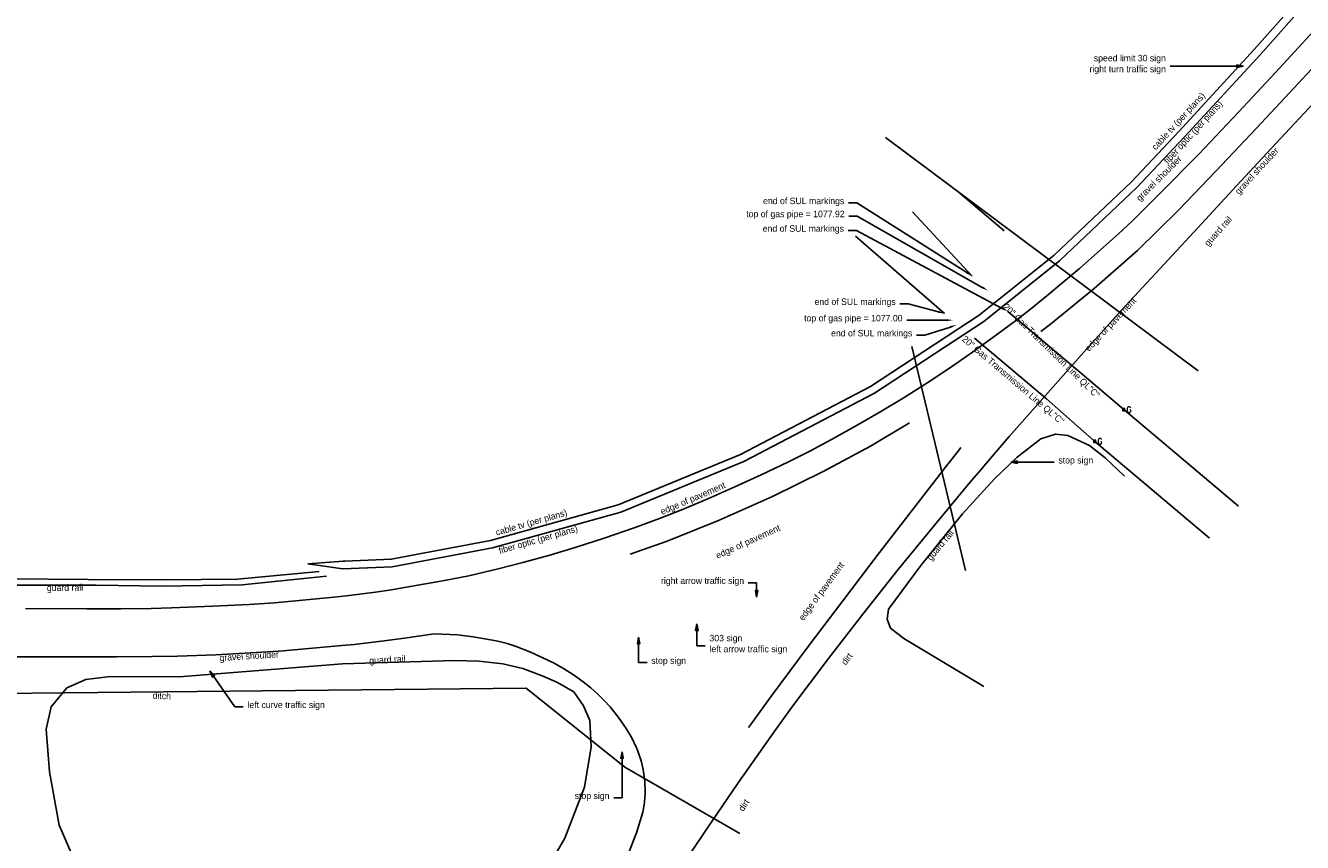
# Model space of a CAD drawing. Header units: feet. Extents: x 2295822 to 2298282, y 574567 to 575667.
# Tile 4 of 7: x 2297261 to 2297811, y 574898 to 575250. Entities that reach past the tile are written whole.
import ezdxf
from ezdxf import colors
from ezdxf.entities.mleader import LeaderData, LeaderLine
from ezdxf.math import Vec2, Vec3

# ---------------------------------------------------------------- set-up
doc = ezdxf.new("R2010")
doc.units = ezdxf.units.FT
doc.header["$LTSCALE"] = 20
doc.header["$MEASUREMENT"] = 0
for name, pattern in [('ohelecex', [0]), ('ohteleex', [0]), ('treelt', [0])]:
    doc.linetypes.add(name, pattern=pattern)
for name, color, linetype in [('DR_X_Text', 7, 'Continuous'), ('PM_X_CL_Double_Solid', 2, 'Continuous'), ('PM_X_Edge_Line', 2, 'Continuous'), ('PM_X_Stop_Line', 7, 'Continuous'), ('PV_X_Text', 7, 'Continuous'), ('RD_X_Text', 7, 'Continuous'), ('SN_X_Text', 7, 'Continuous'), ('UT_X_Cable_TV', 30, 'Continuous'), ('UT_X_FO', 30, 'Continuous'), ('UT_X_Gas', 2, 'Continuous'), ('UT_X_Gas_Cells', 2, 'Continuous'), ('UT_X_Gas_Text', 7, 'Continuous'), ('UT_X_Misc_Cells', 7, 'Continuous'), ('UT_X_Overhead_Electric', 1, 'ohelecex'), ('UT_X_Overhead_Telecom', 30, 'ohteleex'), ('UT_X_Telecom_Text', 7, 'Continuous'), ('VG_X_Tree_Line_Lt', 3, 'treelt')]:
    doc.layers.add(name, color=color, linetype=linetype)
doc.layers.add('SC_Scratch1', color=7, linetype='Continuous', plot=False)
doc.layers.get('0').freeze()
doc.styles.add('Slanted-Normal', font='font31.shx', dxfattribs={"height": 0.14})
doc.styles.add('Straight-Normal', font='font30.shx', dxfattribs={"height": 0.14})

# ---------------------------------------------------------------- blocks, each defined once
blk = doc.blocks.new('Dim1')
h = blk.add_hatch(color=4)
h.dxf.hatch_style = 1
h.paths.add_polyline_path([(0, 0), (-1, -0.2), (-1, 0.2)])
at = {"color": 4}
blk.add_lwpolyline([(0, 0), (-1, -0.2), (-1, 0.2), (0, 0)], dxfattribs=at)
blk = doc.blocks.new('GVENT')
at = {"layer": 'UT_X_Gas_Cells', "color": 2, "linetype": 'Continuous', "lineweight": 0, "flags": 128}
for points in [[(-0.025, -0.025), (0.025, -0.025), (0.025, 0.025), (-0.025, 0.025), (-0.025, -0.025)], [(0.148, 0.038), (0.147, 0.043), (0.144, 0.048), (0.139, 0.053), (0.132, 0.059), (0.127, 0.061), (0.124, 0.062), (0.118, 0.063), (0.106, 0.063), (0.101, 0.062), (0.098, 0.061), (0.094, 0.059), (0.086, 0.053), (0.081, 0.046), (0.078, 0.038), (0.076, 0.027), (0.074, 0.012), (0.074, -0.009), (0.075, -0.026), (0.079, -0.039), (0.085, -0.05), (0.09, -0.054), (0.096, -0.058), (0.107, -0.062), (0.118, -0.062), (0.128, -0.06), (0.132, -0.058), (0.136, -0.056), (0.14, -0.052), (0.144, -0.046), (0.148, -0.038), (0.148, -0.013), (0.127, -0.013)]]:
    blk.add_lwpolyline(points, dxfattribs=at)

msp = doc.modelspace()

# ---------------------------------------------------------------- linework, layer by layer
at = {"layer": 'PM_X_CL_Double_Solid', "flags": 128}
for points, elevation in [([(2297697.89, 575118.1), (2297702.05, 575121.28), (2297720.88, 575136.66), (2297739.47, 575153.03), (2297757.21, 575170.35), (2297773.22, 575187.17), (2297790.83, 575205.69), (2297807, 575222.96), (2297823.57, 575240.89)], 1084.41), ([(2297521.18, 575022.36), (2297536.99, 575027.95), (2297559.12, 575036.75), (2297582.41, 575047.12), (2297604.52, 575057.97), (2297624.57, 575068.83), (2297641.44, 575078.76)], 1085.2), ([(2297572.01, 574947.68), (2297573.33, 574949.5), (2297581.94, 574961.4), (2297597.74, 574982.63), (2297612.62, 575002.17), (2297627.5, 575021.73), (2297642.67, 575041.42), (2297657.9, 575060.99), (2297662.3, 575066.64)], 1085.06)]:
    msp.add_lwpolyline(points, dxfattribs=dict(at, elevation=elevation))
at = {"layer": 'PM_X_Edge_Line'}
for points in [[(2297411.42, 575005.95, 1086.11), (2297417.33, 575006.87, 1085.93), (2297417.33, 575006.87, 1085.93), (2297419.01, 575007.15, 1085.87), (2297419.01, 575007.15, 1085.87), (2297437.92, 575010.41, 1085.46), (2297437.92, 575010.41, 1085.46), (2297441.25, 575011, 1085.39), (2297441.25, 575011, 1085.39), (2297451.6, 575013.06, 1085.2), (2297451.6, 575013.06, 1085.2), (2297464.33, 575015.98, 1084.98), (2297464.33, 575015.98, 1084.98), (2297474.96, 575018.71, 1084.83), (2297474.96, 575018.71, 1084.83), (2297486.49, 575021.95, 1084.67), (2297486.49, 575021.95, 1084.67), (2297497.85, 575025.39, 1084.58), (2297497.85, 575025.39, 1084.58), (2297509.85, 575029.24, 1084.48), (2297509.85, 575029.24, 1084.48), (2297523.25, 575033.81, 1084.4), (2297523.25, 575033.81, 1084.4), (2297533.78, 575037.67, 1084.34), (2297533.78, 575037.67, 1084.34), (2297543.64, 575041.56, 1084.27), (2297543.64, 575041.56, 1084.27), (2297554.62, 575046.16, 1084.19), (2297554.62, 575046.16, 1084.19), (2297566.2, 575051.25, 1084.13), (2297566.2, 575051.25, 1084.13), (2297577.53, 575056.44, 1084.08), (2297577.53, 575056.44, 1084.08), (2297589.01, 575061.94, 1083.99), (2297589.01, 575061.94, 1083.99), (2297598.46, 575066.71, 1083.92), (2297598.46, 575066.71, 1083.92), (2297607.82, 575071.69, 1083.88), (2297607.82, 575071.69, 1083.88), (2297618.9, 575077.87, 1083.84), (2297618.9, 575077.87, 1083.84), (2297628.98, 575083.72, 1083.82), (2297628.98, 575083.72, 1083.82), (2297638.58, 575089.5, 1083.79), (2297638.58, 575089.5, 1083.79), (2297649.25, 575096.21, 1083.8), (2297649.25, 575096.21, 1083.8), (2297659.07, 575102.69, 1083.81), (2297659.07, 575102.69, 1083.81), (2297668.45, 575109.18, 1083.77), (2297668.45, 575109.18, 1083.77), (2297678.81, 575116.63, 1083.72), (2297678.81, 575116.63, 1083.72), (2297687.51, 575123.1, 1083.7), (2297687.51, 575123.1, 1083.7), (2297693.53, 575127.74, 1083.68), (2297693.53, 575127.74, 1083.68), (2297700.56, 575133.44, 1083.66), (2297700.56, 575133.44, 1083.66), (2297712.8, 575143.77, 1083.62), (2297712.8, 575143.77, 1083.62), (2297714.4, 575145.16, 1083.61), (2297714.4, 575145.16, 1083.61), (2297731.38, 575160.17, 1083.48), (2297731.38, 575160.17, 1083.48), (2297737.43, 575165.78, 1083.42), (2297737.43, 575165.78, 1083.42), (2297748.87, 575177.18, 1083.31), (2297748.87, 575177.18, 1083.31), (2297765.95, 575194.47, 1083.1), (2297783.08, 575212.45, 1082.89), (2297798.9, 575229.54, 1082.67), (2297815.31, 575247.36, 1082.42)], [(2297539.53, 574882.29, 1085.17), (2297554.19, 574904.16, 1084.97), (2297567.58, 574923.85, 1084.84), (2297581.61, 574943.86, 1084.78), (2297590.75, 574956.42, 1084.77), (2297606.54, 574977.38, 1084.69), (2297621.27, 574996.47, 1084.65), (2297636.34, 575015.51, 1084.63), (2297652.24, 575035.01, 1084.62), (2297668.01, 575053.97, 1084.67), (2297672.18, 575058.71, 1084.69), (2297673.42, 575060.22, 1084.7), (2297684.31, 575072.91, 1084.68), (2297700.86, 575091.72, 1084.48), (2297716.43, 575109.23, 1084.44), (2297732.7, 575127.28, 1084.42), (2297749.13, 575145.05, 1084.19), (2297765.56, 575162.77, 1083.89), (2297782.19, 575180.79, 1083.6), (2297799.13, 575199.01, 1083.38), (2297815.23, 575216.33, 1083.16)], [(2297260.78, 574998.95, 1093.41), (2297287.1, 574998.83, 1091.68), (2297287.1, 574998.83, 1091.68), (2297287.99, 574998.83, 1091.63), (2297287.99, 574998.83, 1091.63), (2297301.83, 574998.85, 1090.8), (2297301.83, 574998.85, 1090.8), (2297314.89, 574998.97, 1090.02), (2297314.89, 574998.97, 1090.02), (2297323.63, 574999.18, 1089.58), (2297323.63, 574999.18, 1089.58), (2297341.48, 574999.89, 1088.67), (2297341.48, 574999.89, 1088.67), (2297357.06, 575000.69, 1088.04), (2297357.06, 575000.69, 1088.04), (2297368.03, 575001.42, 1087.6), (2297368.03, 575001.42, 1087.6), (2297369.6, 575001.55, 1087.54), (2297369.6, 575001.55, 1087.54), (2297393.56, 575003.83, 1086.65), (2297393.56, 575003.83, 1086.65), (2297398.97, 575004.41, 1086.49), (2297398.97, 575004.41, 1086.49), (2297411.42, 575005.95, 1086.11), (2297411.42, 575005.95, 1086.11)], [(2297415.19, 574985.06, 1087.4), (2297402.34, 574983.51, 1087.68), (2297402.34, 574983.51, 1087.68), (2297396.96, 574982.96, 1087.79), (2297396.96, 574982.96, 1087.79), (2297371.76, 574980.78, 1088.54), (2297371.76, 574980.78, 1088.54), (2297369.67, 574980.61, 1088.6), (2297369.67, 574980.61, 1088.6), (2297355.4, 574979.68, 1089.12), (2297355.4, 574979.68, 1089.12), (2297342.67, 574979.04, 1089.59), (2297342.67, 574979.04, 1089.59), (2297326.18, 574978.45, 1090.32), (2297326.18, 574978.45, 1090.32), (2297315.3, 574978.26, 1090.8), (2297315.3, 574978.26, 1090.8), (2297299.97, 574978.17, 1091.53), (2297299.97, 574978.17, 1091.53), (2297288.64, 574978.15, 1092.07), (2297288.64, 574978.15, 1092.07), (2297287.96, 574978.15, 1092.1), (2297287.96, 574978.15, 1092.1), (2297261.36, 574978.15, 1093.46), (2297252.34, 574978.16, 1093.96)], [(2297520.5, 574893.88, 1085.02), (2297523.78, 574902.47, 1084.87), (2297526.5, 574911.26, 1084.72), (2297526.5, 574911.26, 1084.72), (2297527.34, 574915.42, 1084.65), (2297527.61, 574919.65, 1084.58), (2297527.61, 574919.65, 1084.58), (2297527.37, 574924.66, 1084.53), (2297526.72, 574929.63, 1084.47), (2297526.72, 574929.63, 1084.47), (2297525.86, 574933.45, 1084.43), (2297524.6, 574937.16, 1084.38), (2297524.6, 574937.16, 1084.38), (2297524.1, 574938.39, 1084.37), (2297524.1, 574938.39, 1084.37), (2297523.74, 574939.24, 1084.36), (2297523.74, 574939.24, 1084.36), (2297521.77, 574943.35, 1084.37), (2297519.45, 574947.27, 1084.37), (2297519.45, 574947.27, 1084.37), (2297516.14, 574952.03, 1084.38), (2297512.52, 574956.56, 1084.39), (2297512.52, 574956.56, 1084.39), (2297509.97, 574959.37, 1084.46), (2297507.26, 574962.03, 1084.54), (2297507.26, 574962.03, 1084.54), (2297504.13, 574964.79, 1084.62), (2297500.86, 574967.39, 1084.7), (2297500.86, 574967.39, 1084.7), (2297496.71, 574970.34, 1084.91), (2297492.42, 574973.08, 1085.13), (2297492.42, 574973.08, 1085.13), (2297488.06, 574975.55, 1085.35), (2297483.58, 574977.78, 1085.56), (2297483.58, 574977.78, 1085.56), (2297477.89, 574980.28, 1085.82), (2297472.1, 574982.53, 1086.07), (2297472.1, 574982.53, 1086.07), (2297468.14, 574983.83, 1086.24), (2297464.1, 574984.86, 1086.41), (2297464.1, 574984.86, 1086.41), (2297461.85, 574985.31, 1086.48), (2297461.85, 574985.31, 1086.48), (2297453.57, 574986.78, 1086.74), (2297453.57, 574986.78, 1086.74), (2297446.81, 574987.61, 1086.82), (2297446.81, 574987.61, 1086.82), (2297436.75, 574988.05, 1086.94), (2297436.75, 574988.05, 1086.94), (2297423.92, 574986.22, 1087.18), (2297415.19, 574985.06, 1087.4), (2297415.19, 574985.06, 1087.4)]]:
    msp.add_polyline3d(points, dxfattribs=at)
at = {"layer": 'PM_X_Stop_Line', "elevation": 1084.94, "flags": 128}
msp.add_lwpolyline([(2297662.3, 575066.64), (2297663.51, 575068.21)], dxfattribs=at)
at = {"layer": 'SC_Scratch1', "flags": 128}
for points, elevation in [([(2297157.98, 575020.9), (2297167.63, 575010.65), (2297190.19, 575009.58), (2297220.05, 575009.58), (2297255.07, 575008.93), (2297291.16, 575008.93), (2297319.73, 575008.5), (2297354.1, 575009.15), (2297390.41, 575012.8)], 1090.74), ([(2297157.98, 575020.9), (2297169.14, 575013.93), (2297187.71, 575012.36), (2297220.08, 575012.93), (2297253.44, 575011.68), (2297287.76, 575011.42), (2297320.86, 575011.29), (2297352.07, 575011.56), (2297387.18, 575014.91)], 1090.74), ([(2297418.33, 575020.13), (2297398.33, 575019.32), (2297397.54, 575019.29), (2297382.33, 575018.1)], 1080.97), ([(2297418.59, 575016.8), (2297397.37, 575015.96), (2297382.33, 575018.1)], 1082.51)]:
    msp.add_lwpolyline(points, dxfattribs=dict(at, elevation=elevation))
at = {"layer": 'UT_X_Cable_TV', "flags": 128}
msp.add_lwpolyline([(2297382.33, 575018.1), (2297397.54, 575019.29), (2297398.33, 575019.32), (2297418.21, 575020.11), (2297461.05, 575028.22), (2297515.98, 575043.53), (2297568.63, 575065.19), (2297624.56, 575094.5), (2297671.41, 575125.11), (2297703.7, 575151.02), (2297736.95, 575182.47), (2297757.28, 575204.18), (2297789.82, 575239.46), (2297904.67, 575368.72)], dxfattribs=at)
at = {"layer": 'UT_X_FO', "flags": 128}
msp.add_lwpolyline([(2297382.33, 575018.1), (2297397.37, 575015.96), (2297418.59, 575016.8), (2297461.8, 575024.98), (2297517.06, 575040.39), (2297570.03, 575062.18), (2297626.24, 575091.64), (2297673.36, 575122.43), (2297705.88, 575148.52), (2297739.3, 575180.13), (2297759.71, 575201.92), (2297792.28, 575237.24), (2297907.11, 575366.66)], dxfattribs=at)
at = {"layer": 'UT_X_Gas'}
for p, q in [((2297618.1, 575159.17), (2297656.46, 575125.87)), ((2297733.63, 575084.51), (2297782.98, 575042.91)), ((2297721.14, 575070.85), (2297770.49, 575029.25))]:
    msp.add_line(p, q, dxfattribs=at)
at = {"layer": 'UT_X_Gas', "flags": 128}
for points, elevation in [([(2297642.68, 575169.61), (2297668.4, 575141.97)], 1082.51), ([(2297683.71, 575126.78), (2297712.85, 575102.2), (2297733.63, 575084.51)], 1080.96), ([(2297669.31, 575115.33), (2297700.35, 575089.09)], 1083.15), ([(2297700.35, 575089.09), (2297721.14, 575070.85)], 1084.44)]:
    msp.add_lwpolyline(points, dxfattribs=dict(at, elevation=elevation))
at = {"layer": 'UT_X_Misc_Cells'}
msp.add_line((2297662.19, 575178.44, 1082.72), (2297682.06, 575161.52, 1083.17), dxfattribs=at)
at = {"layer": 'UT_X_Overhead_Electric'}
for p, q in [((2297631.04, 575201.67), (2297765.71, 575101.24)), ((2297665.49, 575015.25), (2297642.39, 575111.75))]:
    msp.add_line(p, q, dxfattribs=at)
at = {"layer": 'UT_X_Overhead_Telecom'}
msp.add_lwpolyline([(2296923.8, 574964.98), (2296988.9, 574964.22), (2297135.75, 574961.18), (2297476.34, 574964.59), (2297518.86, 574930.65), (2297568.29, 574902.09)], dxfattribs=at)
at = {"layer": 'VG_X_Tree_Line_Lt', "flags": 128}
for points in [[(2297673.36, 574965.34), (2297638.92, 574986.06), (2297633.17, 574990.46), (2297631.72, 574994.29), (2297632.37, 574998.64), (2297646.18, 575017.37), (2297664.25, 575039.61), (2297677.91, 575054.77), (2297687.72, 575064.02), (2297697.9, 575071.97), (2297704.19, 575074), (2297709.55, 575073.45), (2297718.8, 575069.01), (2297725.65, 575063.83), (2297733.97, 575055.88)], [(2297278.59, 574964.79), (2297286.83, 574968.32), (2297297.18, 574969.7), (2297326.92, 574969.48), (2297397.3, 574975.1), (2297445.62, 574976.51), (2297455.93, 574976.28), (2297466.27, 574975.1), (2297474.94, 574973.1), (2297483.16, 574969.95), (2297489.54, 574967.18), (2297496.84, 574963.04), (2297501.03, 574957.07), (2297503.8, 574950.72), (2297504.27, 574939.47), (2297501.45, 574922.12), (2297492.99, 574900.04), (2297472.83, 574865.39), (2297461.13, 574845.29), (2297450.62, 574827.88), (2297446.44, 574826.95), (2297442.69, 574829.32), (2297441.33, 574834.93), (2297449.18, 574848.75), (2297449.18, 574852.27), (2297447.5, 574855.08), (2297443.28, 574856.95), (2297439.89, 574856.73), (2297436.71, 574855.55), (2297430.61, 574846.64), (2297423.57, 574836.32), (2297419, 574831.12), (2297414.19, 574828.35), (2297405.07, 574827.93), (2297395.58, 574828.87), (2297383.69, 574832.57), (2297360.23, 574839.14), (2297334.89, 574844.29), (2297320.35, 574846.17), (2297305.8, 574851.33), (2297296.29, 574862.8), (2297287.51, 574877.58), (2297275.31, 574905.71), (2297271.08, 574928.69), (2297269.68, 574946.97), (2297271.81, 574956.66), (2297278.59, 574964.79)]]:
    msp.add_lwpolyline(points, dxfattribs=at)

# ---------------------------------------------------------------- block references
at = {"layer": 'UT_X_Gas_Cells', "xscale": 20, "yscale": 20, "zscale": 20}
for p in [(2297733.63, 575084.51), (2297721.14, 575070.85)]:
    msp.add_blockref('GVENT', p, dxfattribs=at)

# ---------------------------------------------------------------- texts
at = {"layer": 'DR_X_Text', "insert": (2297315.6, 574962.93), "char_height": 2.8, "attachment_point": 1, "rotation": 357.203, "style": 'Slanted-Normal'}
msp.add_mtext_dynamic_manual_height_columns('ditch', width=11.458, gutter_width=0.7, heights=[0], dxfattribs=at)
at = {"layer": 'PV_X_Text', "char_height": 2.8, "attachment_point": 1, "style": 'Slanted-Normal'}
for s, width, insert, rotation in [('gravel shoulder ', 39.1478, (2297781.19, 575178.75), 47.5357), ('gravel shoulder ', 39.1478, (2297738.62, 575176.03), 44.768), ('edge of pavement ', 42.6285, (2297716.65, 575111.25), 46.8079), ('edge of pavement ', 42.6285, (2297533.78, 575041.75), 23.1681), ('edge of pavement ', 42.6285, (2297557.58, 575022.82), 24.3164), ('edge of pavement ', 42.6285, (2297593.41, 574995.13), 53.6241), ('gravel shoulder ', 39.1478, (2297344.21, 574979.11), 3.5372), ('dirt', 14.5124, (2297611.72, 574976.01), 53.0224), ('dirt', 15.5889, (2297567.43, 574912.91), 56.3186)]:
    msp.add_mtext_dynamic_manual_height_columns(s, width=width, gutter_width=0.7, heights=[0], dxfattribs=dict(at, insert=insert, rotation=rotation))
at = {"layer": 'RD_X_Text', "char_height": 2.8, "attachment_point": 1, "style": 'Slanted-Normal'}
for insert, rotation in [((2297767.94, 575156.49), 47.9317), ((2297648.53, 575021.08), 50.2171), ((2297269.97, 575009.21), 0.7712), ((2297408.72, 574977.96), 3.1052)]:
    msp.add_mtext_dynamic_manual_height_columns('guard rail ', width=25.7358, gutter_width=0.7, heights=[0], dxfattribs=dict(at, insert=insert, rotation=rotation))
at = {"layer": 'UT_X_Gas_Text', "char_height": 2.8, "width": 81.6129, "attachment_point": 1, "style": 'Slanted-Normal'}
for insert, rotation in [((2297683.4, 575130.43, 1083.94), 315.7394), ((2297665.53, 575116.54, 1083.94), 319.5629)]:
    msp.add_mtext('20" Gas Transmission Line QL"C"', dxfattribs=dict(at, insert=insert, rotation=rotation))
at = {"layer": 'UT_X_Telecom_Text', "char_height": 2.8, "attachment_point": 1, "style": 'Slanted-Normal'}
for s, width, insert, rotation in [('cable tv (per plans) ', 47.8645, (2297745.3, 575197.86), 47.4928), ('fiber optic (per plans) ', 51.5598, (2297750.55, 575191.87), 47.4928), ('cable tv (per plans) ', 47.8645, (2297462.87, 575032.95), 16.031), ('fiber optic (per plans) ', 51.5598, (2297464.22, 575025.11), 16.031)]:
    msp.add_mtext_dynamic_manual_height_columns(s, width=width, gutter_width=0.7, heights=[0], dxfattribs=dict(at, insert=insert, rotation=rotation))

# ---------------------------------------------------------------- leaders
at = {"layer": 'SN_X_Text'}
ml = msp.add_multileader_mtext('Standard', dxfattribs=at)
ml.set_content('speed limit 30 sign\\Pright turn traffic sign', color=256, style='Slanted-Normal')
ml.set_leader_properties()
ml.set_arrow_properties(name='Dim1')
ml.build(insert=Vec2(0, 0))
ml.multileader.update_dxf_attribs({"text_left_attachment_type": 2, "text_right_attachment_type": 2, "dogleg_length": 0.18, "arrow_head_size": 2.8, "scale": 20})
ctx = ml.context
ctx.base_point, ctx.scale, ctx.char_height, ctx.arrow_head_size, ctx.landing_gap_size, ctx.plane_origin = Vec3(2297699, 575232.28, 1081.91), 20, 2.8, 2.8, 1.8, Vec3(2297710.74, 575232.28, 1081.91)
ctx.left_attachment, ctx.right_attachment, ctx.text_align_type = 2, 2, 2
notes = []
notes.append((ctx, [(1, (1, 1, 0), (2297757.13, 575232.28, 1081.91), (-1, 0), 3.6, [(0, [(2297785.15, 575232.28, 1081.91)], 0, [])])]))
ctx.mtext.insert, ctx.mtext.alignment, ctx.mtext.flow_direction = Vec3(2297751.73, 575237.17, 1081.91), 3, 5
ml = msp.add_multileader_mtext('Standard', dxfattribs=at)
ml.set_content('stop sign', color=256, style='Slanted-Normal')
ml.set_leader_properties()
ml.set_arrow_properties(name='Dim1')
ml.build(insert=Vec2(0, 0))
ml.multileader.update_dxf_attribs({"text_left_attachment_type": 2, "text_right_attachment_type": 2, "dogleg_length": 0.18, "arrow_head_size": 2.8, "scale": 20})
ctx = ml.context
ctx.base_point, ctx.scale, ctx.char_height, ctx.arrow_head_size, ctx.landing_gap_size, ctx.plane_origin = Vec3(2297703.66, 575061.9, 1085.2), 20, 2.8, 2.8, 1.8, Vec3(2297632.83, 575107.67, 1085.2)
ctx.left_attachment, ctx.right_attachment = 2, 2
notes.append((ctx, [(0, (1, 1, 0), (2297700.04, 575061.9, 1085.2), (1, 0), 3.61, [(0, [(2297684.97, 575061.9, 1085.2)], 0, [])])]))
ctx.mtext.insert, ctx.mtext.flow_direction = Vec3(2297705.46, 575064.14, 1085.2), 5
ml = msp.add_multileader_mtext('Standard', dxfattribs=at)
ml.set_content('right arrow traffic sign', color=256, style='Slanted-Normal')
ml.set_leader_properties()
ml.set_arrow_properties(name='Dim1')
ml.build(insert=Vec2(0, 0))
ml.multileader.update_dxf_attribs({"text_left_attachment_type": 2, "text_right_attachment_type": 2, "dogleg_length": 0.18, "arrow_head_size": 2.8, "scale": 20})
ctx = ml.context
ctx.base_point, ctx.scale, ctx.char_height, ctx.arrow_head_size, ctx.landing_gap_size, ctx.plane_origin = Vec3(2297514.39, 575010.01, 1084.59), 20, 2.8, 2.8, 1.8, Vec3(2297504.71, 575009.73, 1084.59)
ctx.left_attachment, ctx.right_attachment, ctx.text_align_type = 2, 2, 2
notes.append((ctx, [(1, (1, 1, 0), (2297575.56, 575010.01, 1084.59), (-1, 0), 3.6, [(0, [(2297575.56, 575003.84, 1084.59)], 0, [])])]))
ctx.mtext.insert, ctx.mtext.alignment, ctx.mtext.flow_direction = Vec3(2297570.16, 575012.31, 1084.59), 3, 5
ml = msp.add_multileader_mtext('Standard', dxfattribs=at)
ml.set_content('303 sign\\Pleft arrow traffic sign', color=256, style='Slanted-Normal')
ml.set_leader_properties()
ml.set_arrow_properties(name='Dim1')
ml.build(insert=Vec2(0, 0))
ml.multileader.update_dxf_attribs({"text_left_attachment_type": 2, "text_right_attachment_type": 2, "dogleg_length": 0.18, "arrow_head_size": 2.8, "scale": 20})
ctx = ml.context
ctx.base_point, ctx.scale, ctx.char_height, ctx.arrow_head_size, ctx.landing_gap_size, ctx.plane_origin = Vec3(2297553.45, 574982.81, 1084.59), 20, 2.8, 2.8, 1.8, Vec3(2297475.45, 575040.44, 1084.59)
ctx.left_attachment, ctx.right_attachment = 2, 2
notes.append((ctx, [(0, (1, 1, 0), (2297549.85, 574982.81, 1084.59), (1, 0), 3.6, [(0, [(2297549.85, 574992.27, 1084.59)], 0, [])])]))
ctx.mtext.insert, ctx.mtext.flow_direction = Vec3(2297555.25, 574987.59, 1084.59), 5
ml = msp.add_multileader_mtext('Standard', dxfattribs=at)
ml.set_content('stop sign', color=256, style='Slanted-Normal')
ml.set_leader_properties()
ml.set_arrow_properties(name='Dim1')
ml.build(insert=Vec2(0, 0))
ml.multileader.update_dxf_attribs({"text_left_attachment_type": 2, "text_right_attachment_type": 2, "dogleg_length": 0.18, "arrow_head_size": 2.8, "scale": 20})
ctx = ml.context
ctx.base_point, ctx.scale, ctx.char_height, ctx.arrow_head_size, ctx.landing_gap_size, ctx.plane_origin = Vec3(2297528.39, 574975.69, 1085.2), 20, 2.8, 2.8, 1.8, Vec3(2297450.36, 575034.77, 1085.2)
ctx.left_attachment, ctx.right_attachment = 2, 2
notes.append((ctx, [(0, (1, 1, 0), (2297524.77, 574975.69, 1085.2), (1, 0), 3.61, [(0, [(2297524.77, 574986.6, 1085.2)], 0, [])])]))
ctx.mtext.insert, ctx.mtext.flow_direction = Vec3(2297530.19, 574977.92, 1085.2), 5
ml = msp.add_multileader_mtext('Standard', dxfattribs=at)
ml.set_content('left curve traffic sign', color=256, style='Slanted-Normal')
ml.set_leader_properties()
ml.set_arrow_properties(name='Dim1')
ml.build(insert=Vec2(0, 0))
ml.multileader.update_dxf_attribs({"text_left_attachment_type": 2, "text_right_attachment_type": 2, "dogleg_length": 0.18, "arrow_head_size": 2.8, "scale": 20})
ctx = ml.context
ctx.base_point, ctx.scale, ctx.char_height, ctx.arrow_head_size, ctx.landing_gap_size, ctx.plane_origin = Vec3(2297354.54, 574956.61, 1083.3), 20, 2.8, 2.8, 1.8, Vec3(2297326.14, 574939.85, 1083.3)
ctx.left_attachment, ctx.right_attachment = 2, 2
notes.append((ctx, [(0, (1, 1, 0), (2297350.94, 574956.61, 1083.3), (1, 0), 3.6, [(0, [(2297340.11, 574972.06, 1083.3)], 0, [])])]))
ctx.mtext.insert, ctx.mtext.flow_direction = Vec3(2297356.34, 574958.89, 1083.3), 5
ml = msp.add_multileader_mtext('Standard', dxfattribs=at)
ml.set_content('stop sign', color=256, style='Slanted-Normal')
ml.set_leader_properties()
ml.set_arrow_properties(name='Dim1')
ml.build(insert=Vec2(0, 0))
ml.multileader.update_dxf_attribs({"text_left_attachment_type": 2, "text_right_attachment_type": 2, "dogleg_length": 0.18, "arrow_head_size": 2.8, "scale": 20})
ctx = ml.context
ctx.base_point, ctx.scale, ctx.char_height, ctx.arrow_head_size, ctx.landing_gap_size, ctx.plane_origin = Vec3(2297489.98, 574917.52, 1083.72), 20, 2.8, 2.8, 1.8, Vec3(2297443.2, 574937.3, 1083.72)
ctx.left_attachment, ctx.right_attachment, ctx.text_align_type = 2, 2, 2
notes.append((ctx, [(1, (1, 1, 0), (2297517.61, 574917.52, 1083.72), (-1, 0), 3.6, [(0, [(2297517.61, 574937.3, 1083.72)], 0, [])])]))
ctx.mtext.insert, ctx.mtext.alignment, ctx.mtext.flow_direction = Vec3(2297512.21, 574919.75, 1083.72), 3, 5
at = {"layer": 'UT_X_Gas_Text'}
ml = msp.add_multileader_mtext('Standard', dxfattribs=at)
ml.set_content('end of SUL markings ', color=256, style='Straight-Normal')
ml.set_leader_properties()
ml.build(insert=Vec2(0, 0))
ml.multileader.update_dxf_attribs({"text_left_attachment_type": 2, "text_right_attachment_type": 2, "dogleg_length": 0.18, "arrow_head_size": 2.8, "scale": 20})
ctx = ml.context
ctx.base_point, ctx.scale, ctx.char_height, ctx.arrow_head_size, ctx.landing_gap_size, ctx.plane_origin = Vec3(2297567.58, 575173.47, 1082.88), 20, 2.8, 2.8, 1.8, Vec3(2297645.07, 575195.87, 1082.88)
ctx.left_attachment, ctx.right_attachment, ctx.text_align_type = 2, 2, 2
notes.append((ctx, [(1, (1, 1, 0), (2297618.69, 575173.47, 1082.88), (-1, 0), 3.6, [(0, [(2297668.4, 575141.97, 1082.88)], 0, [])])]))
ctx.mtext.insert, ctx.mtext.alignment, ctx.mtext.flow_direction = Vec3(2297613.29, 575175.74, 1082.88), 3, 5
ml = msp.add_multileader_mtext('Standard', dxfattribs=at)
ml.set_content('top of gas pipe = 1077.92', color=256, style='Straight-Normal')
ml.set_leader_properties()
ml.build(insert=Vec2(0, 0))
ml.multileader.update_dxf_attribs({"text_left_attachment_type": 2, "text_right_attachment_type": 2, "dogleg_length": 0.18, "arrow_head_size": 2.8, "scale": 20})
ctx = ml.context
ctx.base_point, ctx.scale, ctx.char_height, ctx.arrow_head_size, ctx.landing_gap_size, ctx.plane_origin = Vec3(2297555.08, 575167.79, 1082.88), 20, 2.8, 2.8, 1.8, Vec3(2297652.88, 575199.62, 1082.88)
ctx.left_attachment, ctx.right_attachment, ctx.text_align_type = 2, 2, 2
notes.append((ctx, [(1, (1, 1, 0), (2297618.84, 575167.79, 1082.88), (-1, 0), 3.6, [(0, [(2297675.16, 575135.75, 1082.88)], 0, [])])]))
ctx.mtext.insert, ctx.mtext.alignment, ctx.mtext.flow_direction = Vec3(2297613.44, 575170.12, 1082.88), 3, 5
ml = msp.add_multileader_mtext('Standard', dxfattribs=at)
ml.set_content('end of SUL markings ', color=256, style='Straight-Normal')
ml.set_leader_properties()
ml.build(insert=Vec2(0, 0))
ml.multileader.update_dxf_attribs({"text_left_attachment_type": 2, "text_right_attachment_type": 2, "dogleg_length": 0.18, "arrow_head_size": 2.8, "scale": 20})
ctx = ml.context
ctx.base_point, ctx.scale, ctx.char_height, ctx.arrow_head_size, ctx.landing_gap_size, ctx.plane_origin = Vec3(2297567.44, 575161.58, 1082.88), 20, 2.8, 2.8, 1.8, Vec3(2297655.44, 575191.56, 1082.88)
ctx.left_attachment, ctx.right_attachment, ctx.text_align_type = 2, 2, 2
notes.append((ctx, [(1, (1, 1, 0), (2297618.55, 575161.58, 1082.88), (-1, 0), 3.6, [(0, [(2297683.71, 575126.78, 1082.88)], 0, [])])]))
ctx.mtext.insert, ctx.mtext.alignment, ctx.mtext.flow_direction = Vec3(2297613.15, 575163.85, 1082.88), 3, 5
ml = msp.add_multileader_mtext('Standard', dxfattribs=at)
ml.set_content('end of SUL markings ', color=256, style='Straight-Normal')
ml.set_leader_properties()
ml.build(insert=Vec2(0, 0))
ml.multileader.update_dxf_attribs({"text_left_attachment_type": 2, "text_right_attachment_type": 2, "dogleg_length": 0.18, "arrow_head_size": 2.8, "scale": 20})
ctx = ml.context
ctx.base_point, ctx.scale, ctx.char_height, ctx.arrow_head_size, ctx.landing_gap_size, ctx.plane_origin = Vec3(2297589.71, 575130.08, 1082.88), 20, 2.8, 2.8, 1.8, Vec3(2297665.91, 575154.2, 1082.88)
ctx.left_attachment, ctx.right_attachment, ctx.text_align_type = 2, 2, 2
notes.append((ctx, [(1, (1, 1, 0), (2297640.83, 575130.08, 1082.88), (-1, 0), 3.6, [(0, [(2297656.49, 575125.87, 1082.88)], 0, [])])]))
ctx.mtext.insert, ctx.mtext.alignment, ctx.mtext.flow_direction = Vec3(2297635.43, 575132.35, 1082.88), 3, 5
ml = msp.add_multileader_mtext('Standard', dxfattribs=at)
ml.set_content('top of gas pipe = 1077.00', color=256, style='Straight-Normal')
ml.set_leader_properties()
ml.build(insert=Vec2(0, 0))
ml.multileader.update_dxf_attribs({"text_left_attachment_type": 2, "text_right_attachment_type": 2, "dogleg_length": 0.18, "arrow_head_size": 2.8, "scale": 20})
ctx = ml.context
ctx.base_point, ctx.scale, ctx.char_height, ctx.arrow_head_size, ctx.landing_gap_size, ctx.plane_origin = Vec3(2297579.54, 575122.94, 1082.88), 20, 2.8, 2.8, 1.8, Vec3(2297670.5, 575148.73, 1082.88)
ctx.left_attachment, ctx.right_attachment, ctx.text_align_type = 2, 2, 2
notes.append((ctx, [(1, (1, 1, 0), (2297643.78, 575122.94, 1082.88), (-1, 0), 3.6, [(0, [(2297660.01, 575123.02, 1082.88)], 0, [])])]))
ctx.mtext.insert, ctx.mtext.alignment, ctx.mtext.flow_direction = Vec3(2297638.38, 575125.28, 1082.88), 3, 5
ml = msp.add_multileader_mtext('Standard', dxfattribs=at)
ml.set_content('end of SUL markings ', color=256, style='Straight-Normal')
ml.set_leader_properties()
ml.build(insert=Vec2(0, 0))
ml.multileader.update_dxf_attribs({"text_left_attachment_type": 2, "text_right_attachment_type": 2, "dogleg_length": 0.18, "arrow_head_size": 2.8, "scale": 20})
ctx = ml.context
ctx.base_point, ctx.scale, ctx.char_height, ctx.arrow_head_size, ctx.landing_gap_size, ctx.plane_origin = Vec3(2297596.87, 575116.56, 1082.88), 20, 2.8, 2.8, 1.8, Vec3(2297673.06, 575140.67, 1082.88)
ctx.left_attachment, ctx.right_attachment, ctx.text_align_type = 2, 2, 2
notes.append((ctx, [(1, (1, 1, 0), (2297647.98, 575116.56, 1082.88), (-1, 0), 3.6, [(0, [(2297661.62, 575120.91, 1082.88)], 0, [])])]))
ctx.mtext.insert, ctx.mtext.alignment, ctx.mtext.flow_direction = Vec3(2297642.58, 575118.82, 1082.88), 3, 5
for ctx, leaders in notes:
    for number, flags, end, landing, length, lines in leaders:
        leader = LeaderData()
        leader.index, (leader.has_last_leader_line, leader.has_dogleg_vector, leader.attachment_direction) = number, flags
        leader.last_leader_point, leader.dogleg_vector, leader.dogleg_length = Vec3(end), Vec3(landing), length
        for number, points, colour, breaks in lines:
            line = LeaderLine()
            line.index, line.vertices, line.color, line.breaks = number, Vec3.list(points), colors.encode_raw_color(colour), breaks
            leader.lines.append(line)
        ctx.leaders.append(leader)

doc.saveas('drawing.dxf')
